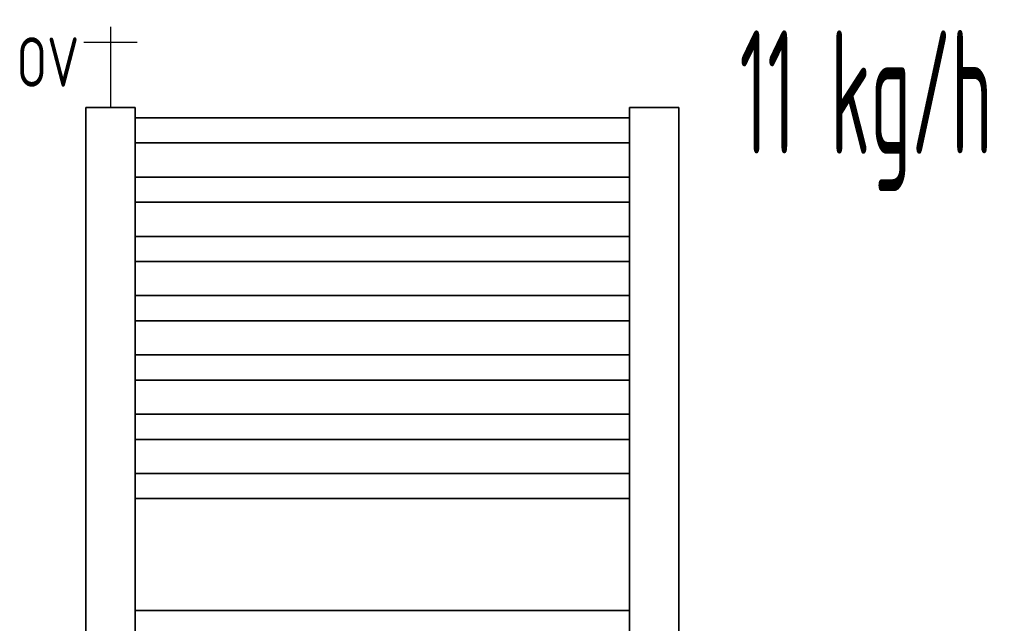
# Model space of a CAD drawing. Header units: millimetres. Extents: x 60394 to 199354, y 20895 to 166073.
# Tile 176 of 256: x 120085 to 121081, y 25262 to 25873. Entities that reach past the tile are written whole.
import ezdxf
from ezdxf.enums import TextEntityAlignment as Align

# ---------------------------------------------------------------- set-up
doc = ezdxf.new("R2010")
doc.units = ezdxf.units.MM
doc.linetypes.add('VERDECKT', pattern=[9.525, 6.35, -3.175])
for name, color, linetype, lineweight in [('JS_VYT_POPIS - OBECNĚ', 7, 'Continuous', 5), ('UT_SCHÉMA_POPIS', 7, 'VERDECKT', 5), ('UT_SCHÉMA_SYMBOLY', 7, 'Continuous', 25), ('UT_ZAŘÍZENÍ - OT', 3, 'Continuous', 35)]:
    doc.layers.add(name, color=color, linetype=linetype, lineweight=lineweight)
doc.styles.add('ISO 2.5', font='isocp.shx', dxfattribs={"width": 0.8, "height": 2.5})
doc.styles.add('VZT_POPIS', font='isocp.shx', dxfattribs={"width": 0.6, "height": 125})

msp = doc.modelspace()

# ---------------------------------------------------------------- linework, layer by layer
at = {"layer": 'UT_SCHÉMA_SYMBOLY'}
for p, q in [((120176.59, 25865.5), (120176.59, 25783.62)), ((120203.59, 25849.5), (120149.59, 25849.5))]:
    msp.add_line(p, q, dxfattribs=at)
at = {"layer": 'UT_ZAŘÍZENÍ - OT', "linetype": 'Continuous'}
for p, q in [((120151.59, 23963.62), (120151.59, 25783.62)), ((120151.59, 25783.62), (120201.59, 25783.62)), ((120201.59, 25783.62), (120201.59, 23963.62)), ((120701.59, 23963.62), (120701.59, 25783.62)), ((120701.59, 25783.62), (120751.59, 25783.62)), ((120751.59, 25783.62), (120751.59, 23963.62)), ((120701.59, 25773.35), (120201.59, 25773.35)), ((120701.59, 25773.35), (120201.59, 25773.35)), ((120701.59, 25773.35), (120201.59, 25773.35)), ((120701.59, 25773.35), (120201.59, 25773.35)), ((120701.59, 25773.35), (120201.59, 25773.35)), ((120701.59, 25773.35), (120201.59, 25773.35)), ((120701.59, 25773.35), (120201.59, 25773.35)), ((120701.59, 25773.35), (120201.59, 25773.35)), ((120701.59, 25773.35), (120201.59, 25773.35)), ((120701.59, 25773.35), (120201.59, 25773.35)), ((120701.59, 25773.35), (120201.59, 25773.35)), ((120701.59, 25773.35), (120201.59, 25773.35)), ((120701.59, 25773.35), (120201.59, 25773.35)), ((120701.59, 25773.35), (120201.59, 25773.35)), ((120701.59, 25773.35), (120201.59, 25773.35)), ((120701.59, 25773.35), (120201.59, 25773.35)), ((120701.59, 25773.35), (120201.59, 25773.35)), ((120701.59, 25773.35), (120201.59, 25773.35)), ((120701.59, 25773.35), (120201.59, 25773.35)), ((120701.59, 25773.35), (120201.59, 25773.35)), ((120701.59, 25773.35), (120201.59, 25773.35)), ((120701.59, 25773.35), (120201.59, 25773.35)), ((120701.59, 25773.35), (120201.59, 25773.35)), ((120701.59, 25773.35), (120201.59, 25773.35)), ((120701.59, 25773.35), (120201.59, 25773.35)), ((120701.59, 25773.35), (120201.59, 25773.35)), ((120701.59, 25773.35), (120201.59, 25773.35)), ((120701.59, 25773.35), (120201.59, 25773.35)), ((120701.59, 25773.35), (120201.59, 25773.35)), ((120701.59, 25773.35), (120201.59, 25773.35)), ((120701.59, 25773.35), (120201.59, 25773.35)), ((120701.59, 25773.35), (120201.59, 25773.35)), ((120701.59, 25773.35), (120201.59, 25773.35)), ((120701.59, 25773.35), (120201.59, 25773.35)), ((120701.59, 25747.89), (120201.59, 25747.89)), ((120701.59, 25747.89), (120201.59, 25747.89)), ((120701.59, 25747.89), (120201.59, 25747.89)), ((120701.59, 25747.89), (120201.59, 25747.89)), ((120701.59, 25747.89), (120201.59, 25747.89)), ((120701.59, 25747.89), (120201.59, 25747.89)), ((120701.59, 25747.89), (120201.59, 25747.89)), ((120701.59, 25747.89), (120201.59, 25747.89)), ((120701.59, 25747.89), (120201.59, 25747.89)), ((120701.59, 25747.89), (120201.59, 25747.89)), ((120701.59, 25747.89), (120201.59, 25747.89)), ((120701.59, 25747.89), (120201.59, 25747.89)), ((120701.59, 25747.89), (120201.59, 25747.89)), ((120701.59, 25747.89), (120201.59, 25747.89)), ((120701.59, 25747.89), (120201.59, 25747.89)), ((120701.59, 25747.89), (120201.59, 25747.89)), ((120701.59, 25747.89), (120201.59, 25747.89)), ((120701.59, 25747.89), (120201.59, 25747.89)), ((120701.59, 25747.89), (120201.59, 25747.89)), ((120701.59, 25747.89), (120201.59, 25747.89)), ((120701.59, 25747.89), (120201.59, 25747.89)), ((120701.59, 25747.89), (120201.59, 25747.89)), ((120701.59, 25747.89), (120201.59, 25747.89)), ((120701.59, 25747.89), (120201.59, 25747.89)), ((120701.59, 25747.89), (120201.59, 25747.89)), ((120701.59, 25747.89), (120201.59, 25747.89)), ((120701.59, 25747.89), (120201.59, 25747.89)), ((120701.59, 25747.89), (120201.59, 25747.89)), ((120701.59, 25747.89), (120201.59, 25747.89)), ((120701.59, 25747.89), (120201.59, 25747.89)), ((120701.59, 25747.89), (120201.59, 25747.89)), ((120701.59, 25747.89), (120201.59, 25747.89)), ((120701.59, 25747.89), (120201.59, 25747.89)), ((120701.59, 25747.89), (120201.59, 25747.89)), ((120701.59, 25713.35), (120201.59, 25713.35)), ((120701.59, 25713.35), (120201.59, 25713.35)), ((120701.59, 25713.35), (120201.59, 25713.35)), ((120701.59, 25713.35), (120201.59, 25713.35)), ((120701.59, 25713.35), (120201.59, 25713.35)), ((120701.59, 25713.35), (120201.59, 25713.35)), ((120701.59, 25713.35), (120201.59, 25713.35)), ((120701.59, 25713.35), (120201.59, 25713.35)), ((120701.59, 25713.35), (120201.59, 25713.35)), ((120701.59, 25713.35), (120201.59, 25713.35)), ((120701.59, 25713.35), (120201.59, 25713.35)), ((120701.59, 25713.35), (120201.59, 25713.35)), ((120701.59, 25713.35), (120201.59, 25713.35)), ((120701.59, 25713.35), (120201.59, 25713.35)), ((120701.59, 25713.35), (120201.59, 25713.35)), ((120701.59, 25713.35), (120201.59, 25713.35)), ((120701.59, 25713.35), (120201.59, 25713.35)), ((120701.59, 25713.35), (120201.59, 25713.35)), ((120701.59, 25713.35), (120201.59, 25713.35)), ((120701.59, 25713.35), (120201.59, 25713.35)), ((120701.59, 25713.35), (120201.59, 25713.35)), ((120701.59, 25713.35), (120201.59, 25713.35)), ((120701.59, 25713.35), (120201.59, 25713.35)), ((120701.59, 25713.35), (120201.59, 25713.35)), ((120701.59, 25713.35), (120201.59, 25713.35)), ((120701.59, 25713.35), (120201.59, 25713.35)), ((120701.59, 25713.35), (120201.59, 25713.35)), ((120701.59, 25713.35), (120201.59, 25713.35)), ((120701.59, 25713.35), (120201.59, 25713.35)), ((120701.59, 25713.35), (120201.59, 25713.35)), ((120701.59, 25713.35), (120201.59, 25713.35)), ((120701.59, 25713.35), (120201.59, 25713.35)), ((120701.59, 25713.35), (120201.59, 25713.35)), ((120701.59, 25713.35), (120201.59, 25713.35)), ((120701.59, 25687.89), (120201.59, 25687.89)), ((120701.59, 25687.89), (120201.59, 25687.89)), ((120701.59, 25687.89), (120201.59, 25687.89)), ((120701.59, 25687.89), (120201.59, 25687.89)), ((120701.59, 25687.89), (120201.59, 25687.89)), ((120701.59, 25687.89), (120201.59, 25687.89)), ((120701.59, 25687.89), (120201.59, 25687.89)), ((120701.59, 25687.89), (120201.59, 25687.89)), ((120701.59, 25687.89), (120201.59, 25687.89)), ((120701.59, 25687.89), (120201.59, 25687.89)), ((120701.59, 25687.89), (120201.59, 25687.89)), ((120701.59, 25687.89), (120201.59, 25687.89)), ((120701.59, 25687.89), (120201.59, 25687.89)), ((120701.59, 25687.89), (120201.59, 25687.89)), ((120701.59, 25687.89), (120201.59, 25687.89)), ((120701.59, 25687.89), (120201.59, 25687.89)), ((120701.59, 25687.89), (120201.59, 25687.89)), ((120701.59, 25687.89), (120201.59, 25687.89)), ((120701.59, 25687.89), (120201.59, 25687.89)), ((120701.59, 25687.89), (120201.59, 25687.89)), ((120701.59, 25687.89), (120201.59, 25687.89)), ((120701.59, 25687.89), (120201.59, 25687.89)), ((120701.59, 25687.89), (120201.59, 25687.89)), ((120701.59, 25687.89), (120201.59, 25687.89)), ((120701.59, 25687.89), (120201.59, 25687.89)), ((120701.59, 25687.89), (120201.59, 25687.89)), ((120701.59, 25687.89), (120201.59, 25687.89)), ((120701.59, 25687.89), (120201.59, 25687.89)), ((120701.59, 25687.89), (120201.59, 25687.89)), ((120701.59, 25687.89), (120201.59, 25687.89)), ((120701.59, 25687.89), (120201.59, 25687.89)), ((120701.59, 25687.89), (120201.59, 25687.89)), ((120701.59, 25687.89), (120201.59, 25687.89)), ((120701.59, 25687.89), (120201.59, 25687.89)), ((120701.59, 25653.35), (120201.59, 25653.35)), ((120701.59, 25653.35), (120201.59, 25653.35)), ((120701.59, 25653.35), (120201.59, 25653.35)), ((120701.59, 25653.35), (120201.59, 25653.35)), ((120701.59, 25653.35), (120201.59, 25653.35)), ((120701.59, 25653.35), (120201.59, 25653.35)), ((120701.59, 25653.35), (120201.59, 25653.35)), ((120701.59, 25653.35), (120201.59, 25653.35)), ((120701.59, 25653.35), (120201.59, 25653.35)), ((120701.59, 25653.35), (120201.59, 25653.35)), ((120701.59, 25653.35), (120201.59, 25653.35)), ((120701.59, 25653.35), (120201.59, 25653.35)), ((120701.59, 25653.35), (120201.59, 25653.35)), ((120701.59, 25653.35), (120201.59, 25653.35)), ((120701.59, 25653.35), (120201.59, 25653.35)), ((120701.59, 25653.35), (120201.59, 25653.35)), ((120701.59, 25653.35), (120201.59, 25653.35)), ((120701.59, 25653.35), (120201.59, 25653.35)), ((120701.59, 25653.35), (120201.59, 25653.35)), ((120701.59, 25653.35), (120201.59, 25653.35)), ((120701.59, 25653.35), (120201.59, 25653.35)), ((120701.59, 25653.35), (120201.59, 25653.35)), ((120701.59, 25653.35), (120201.59, 25653.35)), ((120701.59, 25653.35), (120201.59, 25653.35)), ((120701.59, 25653.35), (120201.59, 25653.35)), ((120701.59, 25653.35), (120201.59, 25653.35)), ((120701.59, 25653.35), (120201.59, 25653.35)), ((120701.59, 25653.35), (120201.59, 25653.35)), ((120701.59, 25653.35), (120201.59, 25653.35)), ((120701.59, 25653.35), (120201.59, 25653.35)), ((120701.59, 25653.35), (120201.59, 25653.35)), ((120701.59, 25653.35), (120201.59, 25653.35)), ((120701.59, 25653.35), (120201.59, 25653.35)), ((120701.59, 25653.35), (120201.59, 25653.35)), ((120701.59, 25627.89), (120201.59, 25627.89)), ((120701.59, 25627.89), (120201.59, 25627.89)), ((120701.59, 25627.89), (120201.59, 25627.89)), ((120701.59, 25627.89), (120201.59, 25627.89)), ((120701.59, 25627.89), (120201.59, 25627.89)), ((120701.59, 25627.89), (120201.59, 25627.89)), ((120701.59, 25627.89), (120201.59, 25627.89)), ((120701.59, 25627.89), (120201.59, 25627.89)), ((120701.59, 25627.89), (120201.59, 25627.89)), ((120701.59, 25627.89), (120201.59, 25627.89)), ((120701.59, 25627.89), (120201.59, 25627.89)), ((120701.59, 25627.89), (120201.59, 25627.89)), ((120701.59, 25627.89), (120201.59, 25627.89)), ((120701.59, 25627.89), (120201.59, 25627.89)), ((120701.59, 25627.89), (120201.59, 25627.89)), ((120701.59, 25627.89), (120201.59, 25627.89)), ((120701.59, 25627.89), (120201.59, 25627.89)), ((120701.59, 25627.89), (120201.59, 25627.89)), ((120701.59, 25627.89), (120201.59, 25627.89)), ((120701.59, 25627.89), (120201.59, 25627.89)), ((120701.59, 25627.89), (120201.59, 25627.89)), ((120701.59, 25627.89), (120201.59, 25627.89)), ((120701.59, 25627.89), (120201.59, 25627.89)), ((120701.59, 25627.89), (120201.59, 25627.89)), ((120701.59, 25627.89), (120201.59, 25627.89)), ((120701.59, 25627.89), (120201.59, 25627.89)), ((120701.59, 25627.89), (120201.59, 25627.89)), ((120701.59, 25627.89), (120201.59, 25627.89)), ((120701.59, 25627.89), (120201.59, 25627.89)), ((120701.59, 25627.89), (120201.59, 25627.89)), ((120701.59, 25627.89), (120201.59, 25627.89)), ((120701.59, 25627.89), (120201.59, 25627.89)), ((120701.59, 25627.89), (120201.59, 25627.89)), ((120701.59, 25627.89), (120201.59, 25627.89)), ((120701.59, 25593.35), (120201.59, 25593.35)), ((120701.59, 25593.35), (120201.59, 25593.35)), ((120701.59, 25593.35), (120201.59, 25593.35)), ((120701.59, 25593.35), (120201.59, 25593.35)), ((120701.59, 25593.35), (120201.59, 25593.35)), ((120701.59, 25593.35), (120201.59, 25593.35)), ((120701.59, 25593.35), (120201.59, 25593.35)), ((120701.59, 25593.35), (120201.59, 25593.35)), ((120701.59, 25593.35), (120201.59, 25593.35)), ((120701.59, 25593.35), (120201.59, 25593.35)), ((120701.59, 25593.35), (120201.59, 25593.35)), ((120701.59, 25593.35), (120201.59, 25593.35)), ((120701.59, 25593.35), (120201.59, 25593.35)), ((120701.59, 25593.35), (120201.59, 25593.35)), ((120701.59, 25593.35), (120201.59, 25593.35)), ((120701.59, 25593.35), (120201.59, 25593.35)), ((120701.59, 25593.35), (120201.59, 25593.35)), ((120701.59, 25593.35), (120201.59, 25593.35)), ((120701.59, 25593.35), (120201.59, 25593.35)), ((120701.59, 25593.35), (120201.59, 25593.35)), ((120701.59, 25593.35), (120201.59, 25593.35)), ((120701.59, 25593.35), (120201.59, 25593.35)), ((120701.59, 25593.35), (120201.59, 25593.35)), ((120701.59, 25593.35), (120201.59, 25593.35)), ((120701.59, 25593.35), (120201.59, 25593.35)), ((120701.59, 25593.35), (120201.59, 25593.35)), ((120701.59, 25593.35), (120201.59, 25593.35)), ((120701.59, 25593.35), (120201.59, 25593.35)), ((120701.59, 25593.35), (120201.59, 25593.35)), ((120701.59, 25593.35), (120201.59, 25593.35)), ((120701.59, 25593.35), (120201.59, 25593.35)), ((120701.59, 25593.35), (120201.59, 25593.35)), ((120701.59, 25593.35), (120201.59, 25593.35)), ((120701.59, 25593.35), (120201.59, 25593.35)), ((120701.59, 25567.89), (120201.59, 25567.89)), ((120701.59, 25567.89), (120201.59, 25567.89)), ((120701.59, 25567.89), (120201.59, 25567.89)), ((120701.59, 25567.89), (120201.59, 25567.89)), ((120701.59, 25567.89), (120201.59, 25567.89)), ((120701.59, 25567.89), (120201.59, 25567.89)), ((120701.59, 25567.89), (120201.59, 25567.89)), ((120701.59, 25567.89), (120201.59, 25567.89)), ((120701.59, 25567.89), (120201.59, 25567.89)), ((120701.59, 25567.89), (120201.59, 25567.89)), ((120701.59, 25567.89), (120201.59, 25567.89)), ((120701.59, 25567.89), (120201.59, 25567.89)), ((120701.59, 25567.89), (120201.59, 25567.89)), ((120701.59, 25567.89), (120201.59, 25567.89)), ((120701.59, 25567.89), (120201.59, 25567.89)), ((120701.59, 25567.89), (120201.59, 25567.89)), ((120701.59, 25567.89), (120201.59, 25567.89)), ((120701.59, 25567.89), (120201.59, 25567.89)), ((120701.59, 25567.89), (120201.59, 25567.89)), ((120701.59, 25567.89), (120201.59, 25567.89)), ((120701.59, 25567.89), (120201.59, 25567.89)), ((120701.59, 25567.89), (120201.59, 25567.89)), ((120701.59, 25567.89), (120201.59, 25567.89)), ((120701.59, 25567.89), (120201.59, 25567.89)), ((120701.59, 25567.89), (120201.59, 25567.89)), ((120701.59, 25567.89), (120201.59, 25567.89)), ((120701.59, 25567.89), (120201.59, 25567.89)), ((120701.59, 25567.89), (120201.59, 25567.89)), ((120701.59, 25567.89), (120201.59, 25567.89)), ((120701.59, 25567.89), (120201.59, 25567.89)), ((120701.59, 25567.89), (120201.59, 25567.89)), ((120701.59, 25567.89), (120201.59, 25567.89)), ((120701.59, 25567.89), (120201.59, 25567.89)), ((120701.59, 25567.89), (120201.59, 25567.89)), ((120701.59, 25533.35), (120201.59, 25533.35)), ((120701.59, 25533.35), (120201.59, 25533.35)), ((120701.59, 25533.35), (120201.59, 25533.35)), ((120701.59, 25533.35), (120201.59, 25533.35)), ((120701.59, 25533.35), (120201.59, 25533.35)), ((120701.59, 25533.35), (120201.59, 25533.35)), ((120701.59, 25533.35), (120201.59, 25533.35)), ((120701.59, 25533.35), (120201.59, 25533.35)), ((120701.59, 25533.35), (120201.59, 25533.35)), ((120701.59, 25533.35), (120201.59, 25533.35)), ((120701.59, 25533.35), (120201.59, 25533.35)), ((120701.59, 25533.35), (120201.59, 25533.35)), ((120701.59, 25533.35), (120201.59, 25533.35)), ((120701.59, 25533.35), (120201.59, 25533.35)), ((120701.59, 25533.35), (120201.59, 25533.35)), ((120701.59, 25533.35), (120201.59, 25533.35)), ((120701.59, 25533.35), (120201.59, 25533.35)), ((120701.59, 25533.35), (120201.59, 25533.35)), ((120701.59, 25533.35), (120201.59, 25533.35)), ((120701.59, 25533.35), (120201.59, 25533.35)), ((120701.59, 25533.35), (120201.59, 25533.35)), ((120701.59, 25533.35), (120201.59, 25533.35)), ((120701.59, 25533.35), (120201.59, 25533.35)), ((120701.59, 25533.35), (120201.59, 25533.35)), ((120701.59, 25533.35), (120201.59, 25533.35)), ((120701.59, 25533.35), (120201.59, 25533.35)), ((120701.59, 25533.35), (120201.59, 25533.35)), ((120701.59, 25533.35), (120201.59, 25533.35)), ((120701.59, 25533.35), (120201.59, 25533.35)), ((120701.59, 25533.35), (120201.59, 25533.35)), ((120701.59, 25533.35), (120201.59, 25533.35)), ((120701.59, 25533.35), (120201.59, 25533.35)), ((120701.59, 25533.35), (120201.59, 25533.35)), ((120701.59, 25533.35), (120201.59, 25533.35)), ((120701.59, 25507.89), (120201.59, 25507.89)), ((120701.59, 25507.89), (120201.59, 25507.89)), ((120701.59, 25507.89), (120201.59, 25507.89)), ((120701.59, 25507.89), (120201.59, 25507.89)), ((120701.59, 25507.89), (120201.59, 25507.89)), ((120701.59, 25507.89), (120201.59, 25507.89)), ((120701.59, 25507.89), (120201.59, 25507.89)), ((120701.59, 25507.89), (120201.59, 25507.89)), ((120701.59, 25507.89), (120201.59, 25507.89)), ((120701.59, 25507.89), (120201.59, 25507.89)), ((120701.59, 25507.89), (120201.59, 25507.89)), ((120701.59, 25507.89), (120201.59, 25507.89)), ((120701.59, 25507.89), (120201.59, 25507.89)), ((120701.59, 25507.89), (120201.59, 25507.89)), ((120701.59, 25507.89), (120201.59, 25507.89)), ((120701.59, 25507.89), (120201.59, 25507.89)), ((120701.59, 25507.89), (120201.59, 25507.89)), ((120701.59, 25507.89), (120201.59, 25507.89)), ((120701.59, 25507.89), (120201.59, 25507.89)), ((120701.59, 25507.89), (120201.59, 25507.89)), ((120701.59, 25507.89), (120201.59, 25507.89)), ((120701.59, 25507.89), (120201.59, 25507.89)), ((120701.59, 25507.89), (120201.59, 25507.89)), ((120701.59, 25507.89), (120201.59, 25507.89)), ((120701.59, 25507.89), (120201.59, 25507.89)), ((120701.59, 25507.89), (120201.59, 25507.89)), ((120701.59, 25507.89), (120201.59, 25507.89)), ((120701.59, 25507.89), (120201.59, 25507.89)), ((120701.59, 25507.89), (120201.59, 25507.89)), ((120701.59, 25507.89), (120201.59, 25507.89)), ((120701.59, 25507.89), (120201.59, 25507.89)), ((120701.59, 25507.89), (120201.59, 25507.89)), ((120701.59, 25507.89), (120201.59, 25507.89)), ((120701.59, 25507.89), (120201.59, 25507.89)), ((120701.59, 25473.35), (120201.59, 25473.35)), ((120701.59, 25473.35), (120201.59, 25473.35)), ((120701.59, 25473.35), (120201.59, 25473.35)), ((120701.59, 25473.35), (120201.59, 25473.35)), ((120701.59, 25473.35), (120201.59, 25473.35)), ((120701.59, 25473.35), (120201.59, 25473.35)), ((120701.59, 25473.35), (120201.59, 25473.35)), ((120701.59, 25473.35), (120201.59, 25473.35)), ((120701.59, 25473.35), (120201.59, 25473.35)), ((120701.59, 25473.35), (120201.59, 25473.35)), ((120701.59, 25473.35), (120201.59, 25473.35)), ((120701.59, 25473.35), (120201.59, 25473.35)), ((120701.59, 25473.35), (120201.59, 25473.35)), ((120701.59, 25473.35), (120201.59, 25473.35)), ((120701.59, 25473.35), (120201.59, 25473.35)), ((120701.59, 25473.35), (120201.59, 25473.35)), ((120701.59, 25473.35), (120201.59, 25473.35)), ((120701.59, 25473.35), (120201.59, 25473.35)), ((120701.59, 25473.35), (120201.59, 25473.35)), ((120701.59, 25473.35), (120201.59, 25473.35)), ((120701.59, 25473.35), (120201.59, 25473.35)), ((120701.59, 25473.35), (120201.59, 25473.35)), ((120701.59, 25473.35), (120201.59, 25473.35)), ((120701.59, 25473.35), (120201.59, 25473.35)), ((120701.59, 25473.35), (120201.59, 25473.35)), ((120701.59, 25473.35), (120201.59, 25473.35)), ((120701.59, 25473.35), (120201.59, 25473.35)), ((120701.59, 25473.35), (120201.59, 25473.35)), ((120701.59, 25473.35), (120201.59, 25473.35)), ((120701.59, 25473.35), (120201.59, 25473.35)), ((120701.59, 25473.35), (120201.59, 25473.35)), ((120701.59, 25473.35), (120201.59, 25473.35)), ((120701.59, 25473.35), (120201.59, 25473.35)), ((120701.59, 25473.35), (120201.59, 25473.35)), ((120701.59, 25447.89), (120201.59, 25447.89)), ((120701.59, 25447.89), (120201.59, 25447.89)), ((120701.59, 25447.89), (120201.59, 25447.89)), ((120701.59, 25447.89), (120201.59, 25447.89)), ((120701.59, 25447.89), (120201.59, 25447.89)), ((120701.59, 25447.89), (120201.59, 25447.89)), ((120701.59, 25447.89), (120201.59, 25447.89)), ((120701.59, 25447.89), (120201.59, 25447.89)), ((120701.59, 25447.89), (120201.59, 25447.89)), ((120701.59, 25447.89), (120201.59, 25447.89)), ((120701.59, 25447.89), (120201.59, 25447.89)), ((120701.59, 25447.89), (120201.59, 25447.89)), ((120701.59, 25447.89), (120201.59, 25447.89)), ((120701.59, 25447.89), (120201.59, 25447.89)), ((120701.59, 25447.89), (120201.59, 25447.89)), ((120701.59, 25447.89), (120201.59, 25447.89)), ((120701.59, 25447.89), (120201.59, 25447.89)), ((120701.59, 25447.89), (120201.59, 25447.89)), ((120701.59, 25447.89), (120201.59, 25447.89)), ((120701.59, 25447.89), (120201.59, 25447.89)), ((120701.59, 25447.89), (120201.59, 25447.89)), ((120701.59, 25447.89), (120201.59, 25447.89)), ((120701.59, 25447.89), (120201.59, 25447.89)), ((120701.59, 25447.89), (120201.59, 25447.89)), ((120701.59, 25447.89), (120201.59, 25447.89)), ((120701.59, 25447.89), (120201.59, 25447.89)), ((120701.59, 25447.89), (120201.59, 25447.89)), ((120701.59, 25447.89), (120201.59, 25447.89)), ((120701.59, 25447.89), (120201.59, 25447.89)), ((120701.59, 25447.89), (120201.59, 25447.89)), ((120701.59, 25447.89), (120201.59, 25447.89)), ((120701.59, 25447.89), (120201.59, 25447.89)), ((120701.59, 25447.89), (120201.59, 25447.89)), ((120701.59, 25447.89), (120201.59, 25447.89)), ((120701.59, 25413.35), (120201.59, 25413.35)), ((120701.59, 25413.35), (120201.59, 25413.35)), ((120701.59, 25413.35), (120201.59, 25413.35)), ((120701.59, 25413.35), (120201.59, 25413.35)), ((120701.59, 25413.35), (120201.59, 25413.35)), ((120701.59, 25413.35), (120201.59, 25413.35)), ((120701.59, 25413.35), (120201.59, 25413.35)), ((120701.59, 25413.35), (120201.59, 25413.35)), ((120701.59, 25413.35), (120201.59, 25413.35)), ((120701.59, 25413.35), (120201.59, 25413.35)), ((120701.59, 25413.35), (120201.59, 25413.35)), ((120701.59, 25413.35), (120201.59, 25413.35)), ((120701.59, 25413.35), (120201.59, 25413.35)), ((120701.59, 25413.35), (120201.59, 25413.35)), ((120701.59, 25413.35), (120201.59, 25413.35)), ((120701.59, 25413.35), (120201.59, 25413.35)), ((120701.59, 25413.35), (120201.59, 25413.35)), ((120701.59, 25413.35), (120201.59, 25413.35)), ((120701.59, 25413.35), (120201.59, 25413.35)), ((120701.59, 25413.35), (120201.59, 25413.35)), ((120701.59, 25413.35), (120201.59, 25413.35)), ((120701.59, 25413.35), (120201.59, 25413.35)), ((120701.59, 25413.35), (120201.59, 25413.35)), ((120701.59, 25413.35), (120201.59, 25413.35)), ((120701.59, 25413.35), (120201.59, 25413.35)), ((120701.59, 25413.35), (120201.59, 25413.35)), ((120701.59, 25413.35), (120201.59, 25413.35)), ((120701.59, 25413.35), (120201.59, 25413.35)), ((120701.59, 25413.35), (120201.59, 25413.35)), ((120701.59, 25413.35), (120201.59, 25413.35)), ((120701.59, 25413.35), (120201.59, 25413.35)), ((120701.59, 25413.35), (120201.59, 25413.35)), ((120701.59, 25413.35), (120201.59, 25413.35)), ((120701.59, 25413.35), (120201.59, 25413.35)), ((120701.59, 25387.89), (120201.59, 25387.89)), ((120701.59, 25387.89), (120201.59, 25387.89)), ((120701.59, 25387.89), (120201.59, 25387.89)), ((120701.59, 25387.89), (120201.59, 25387.89)), ((120701.59, 25387.89), (120201.59, 25387.89)), ((120701.59, 25387.89), (120201.59, 25387.89)), ((120701.59, 25387.89), (120201.59, 25387.89)), ((120701.59, 25387.89), (120201.59, 25387.89)), ((120701.59, 25387.89), (120201.59, 25387.89)), ((120701.59, 25387.89), (120201.59, 25387.89)), ((120701.59, 25387.89), (120201.59, 25387.89)), ((120701.59, 25387.89), (120201.59, 25387.89)), ((120701.59, 25387.89), (120201.59, 25387.89)), ((120701.59, 25387.89), (120201.59, 25387.89)), ((120701.59, 25387.89), (120201.59, 25387.89)), ((120701.59, 25387.89), (120201.59, 25387.89)), ((120701.59, 25387.89), (120201.59, 25387.89)), ((120701.59, 25387.89), (120201.59, 25387.89)), ((120701.59, 25387.89), (120201.59, 25387.89)), ((120701.59, 25387.89), (120201.59, 25387.89)), ((120701.59, 25387.89), (120201.59, 25387.89)), ((120701.59, 25387.89), (120201.59, 25387.89)), ((120701.59, 25387.89), (120201.59, 25387.89)), ((120701.59, 25387.89), (120201.59, 25387.89)), ((120701.59, 25387.89), (120201.59, 25387.89)), ((120701.59, 25387.89), (120201.59, 25387.89)), ((120701.59, 25387.89), (120201.59, 25387.89)), ((120701.59, 25387.89), (120201.59, 25387.89)), ((120701.59, 25387.89), (120201.59, 25387.89)), ((120701.59, 25387.89), (120201.59, 25387.89)), ((120701.59, 25387.89), (120201.59, 25387.89)), ((120701.59, 25387.89), (120201.59, 25387.89)), ((120701.59, 25387.89), (120201.59, 25387.89)), ((120701.59, 25387.89), (120201.59, 25387.89)), ((120701.59, 25274.8), (120201.59, 25274.8)), ((120701.59, 25274.8), (120201.59, 25274.8)), ((120701.59, 25274.8), (120201.59, 25274.8)), ((120701.59, 25274.8), (120201.59, 25274.8)), ((120701.59, 25274.8), (120201.59, 25274.8)), ((120701.59, 25274.8), (120201.59, 25274.8)), ((120701.59, 25274.8), (120201.59, 25274.8)), ((120701.59, 25274.8), (120201.59, 25274.8)), ((120701.59, 25274.8), (120201.59, 25274.8)), ((120701.59, 25274.8), (120201.59, 25274.8)), ((120701.59, 25274.8), (120201.59, 25274.8)), ((120701.59, 25274.8), (120201.59, 25274.8)), ((120701.59, 25274.8), (120201.59, 25274.8)), ((120701.59, 25274.8), (120201.59, 25274.8)), ((120701.59, 25274.8), (120201.59, 25274.8)), ((120701.59, 25274.8), (120201.59, 25274.8)), ((120701.59, 25274.8), (120201.59, 25274.8)), ((120701.59, 25274.8), (120201.59, 25274.8)), ((120701.59, 25274.8), (120201.59, 25274.8)), ((120701.59, 25274.8), (120201.59, 25274.8)), ((120701.59, 25274.8), (120201.59, 25274.8)), ((120701.59, 25274.8), (120201.59, 25274.8)), ((120701.59, 25274.8), (120201.59, 25274.8)), ((120701.59, 25274.8), (120201.59, 25274.8)), ((120701.59, 25274.8), (120201.59, 25274.8)), ((120701.59, 25274.8), (120201.59, 25274.8)), ((120701.59, 25274.8), (120201.59, 25274.8)), ((120701.59, 25274.8), (120201.59, 25274.8)), ((120701.59, 25274.8), (120201.59, 25274.8)), ((120701.59, 25274.8), (120201.59, 25274.8)), ((120701.59, 25274.8), (120201.59, 25274.8)), ((120701.59, 25274.8), (120201.59, 25274.8)), ((120701.59, 25274.8), (120201.59, 25274.8)), ((120701.59, 25274.8), (120201.59, 25274.8))]:
    msp.add_line(p, q, dxfattribs=at)

# ---------------------------------------------------------------- texts
at = {"layer": 'JS_VYT_POPIS - OBECNĚ', "style": 'VZT_POPIS', "width": 0.5}
msp.add_text('11 kg/h', height=125, dxfattribs=at).set_placement((120940.83, 25799.36), align=Align.MIDDLE_CENTER)
at = {"layer": 'UT_SCHÉMA_POPIS', "style": 'ISO 2.5', "width": 0.8}
msp.add_text('OV', height=50, dxfattribs=at).set_placement((120081.59, 25829.73), align=Align.MIDDLE_LEFT)

doc.saveas('drawing.dxf')
